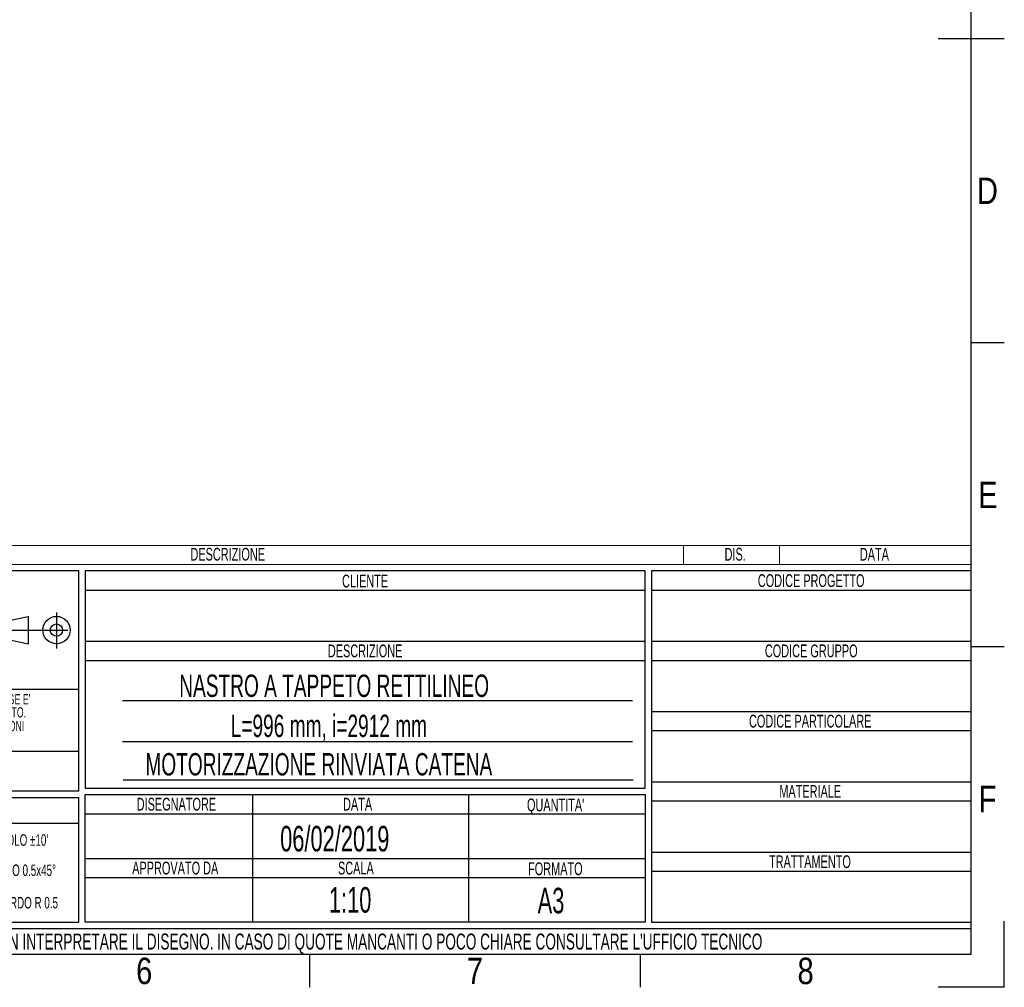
# Model space of a CAD drawing. Header units: millimetres. Extents: x 0 to 420, y 0 to 297.
# Tile 56 of 71: x 266 to 420, y 0 to 151. Entities that reach past the tile are written whole.
import ezdxf
from ezdxf.enums import TextEntityAlignment as Align

# ---------------------------------------------------------------- set-up
doc = ezdxf.new("R2010")
doc.units = ezdxf.units.MM
doc.linetypes.add('CENTERX2', pattern=[20.32, 12.7, -2.54, 2.54, -2.54])
doc.layers.add('CARTIGLIO', color=140, linetype='Continuous')
doc.styles.add('SLDTEXTSTYLE0', font='TXT', dxfattribs={"width": 0.638298})
doc.styles.add('SLDTEXTSTYLE1', font='TXT', dxfattribs={"width": 0.675})
doc.styles.add('SLDTEXTSTYLE2', font='TXT', dxfattribs={"width": 0.821468})

# ---------------------------------------------------------------- blocks, each defined once
blk = doc.blocks.new('SW_NOTE_0')
at = {"layer": 'CARTIGLIO', "color": 0, "insert": (7.53, 2.58), "char_height": 2, "attachment_point": 2, "style": 'SLDTEXTSTYLE0'}
blk.add_mtext('TRATTAMENTO', dxfattribs=at)
blk = doc.blocks.new('SW_NOTE_0_1')
at = {"layer": 'CARTIGLIO', "color": 0, "insert": (85.41, 3.22), "char_height": 2.5, "attachment_point": 2, "style": 'SLDTEXTSTYLE0'}
blk.add_mtext("ATTENZIONE: NON INTERPRETARE IL DISEGNO. IN CASO DI QUOTE MANCANTI O POCO CHIARE CONSULTARE L'UFFICIO TECNICO", dxfattribs=at)
blk = doc.blocks.new('SW_NOTE_0_2')
at = {"layer": 'CARTIGLIO', "color": 0, "insert": (3.51, 2.58), "char_height": 2, "attachment_point": 2, "style": 'SLDTEXTSTYLE0'}
blk.add_mtext('SCALA', dxfattribs=at)
blk = doc.blocks.new('SW_NOTE_0_3')
at = {"layer": 'CARTIGLIO', "color": 0, "insert": (8.67, 2.58), "char_height": 2, "attachment_point": 2, "style": 'SLDTEXTSTYLE0'}
blk.add_mtext('APPROVATO DA', dxfattribs=at)
blk = doc.blocks.new('SW_NOTE_0_4')
at = {"layer": 'CARTIGLIO', "color": 0, "insert": (5.4, 2.58), "char_height": 2, "attachment_point": 2, "style": 'SLDTEXTSTYLE0'}
blk.add_mtext('FORMATO', dxfattribs=at)
blk = doc.blocks.new('SW_NOTE_0_5')
at = {"layer": 'CARTIGLIO', "color": 0, "insert": (7.61, 2.58), "char_height": 2, "attachment_point": 2, "style": 'SLDTEXTSTYLE0'}
blk.add_mtext('DISEGNATORE', dxfattribs=at)
blk = doc.blocks.new('SW_NOTE_0_6')
at = {"layer": 'CARTIGLIO', "color": 0, "insert": (2.85, 2.58), "char_height": 2, "attachment_point": 2, "style": 'SLDTEXTSTYLE0'}
blk.add_mtext('DATA', dxfattribs=at)
blk = doc.blocks.new('SW_NOTE_0_7')
at = {"layer": 'CARTIGLIO', "color": 0, "insert": (5.56, 2.58), "char_height": 2, "attachment_point": 2, "style": 'SLDTEXTSTYLE0'}
blk.add_mtext("QUANTITA'", dxfattribs=at)
blk = doc.blocks.new('SW_NOTE_0_8')
at = {"layer": 'CARTIGLIO', "color": 0, "insert": (7.1, 2.58), "char_height": 2, "attachment_point": 2, "style": 'SLDTEXTSTYLE0'}
blk.add_mtext('DESCRIZIONE', dxfattribs=at)
blk = doc.blocks.new('SW_NOTE_0_9')
at = {"layer": 'CARTIGLIO', "color": 0, "insert": (4.23, 2.58), "char_height": 2, "attachment_point": 2, "style": 'SLDTEXTSTYLE0'}
blk.add_mtext('CLIENTE', dxfattribs=at)
blk = doc.blocks.new('SW_NOTE_0_10')
at = {"layer": 'CARTIGLIO', "color": 0, "insert": (5.69, 2.58), "char_height": 2, "attachment_point": 2, "style": 'SLDTEXTSTYLE0'}
blk.add_mtext('MATERIALE', dxfattribs=at)
blk = doc.blocks.new('SW_NOTE_0_11')
at = {"layer": 'CARTIGLIO', "color": 0, "insert": (12.15, 2.58), "char_height": 2, "attachment_point": 2, "style": 'SLDTEXTSTYLE0'}
blk.add_mtext('CODICE PARTICOLARE', dxfattribs=at)
blk = doc.blocks.new('SW_NOTE_0_12')
at = {"layer": 'CARTIGLIO', "color": 0, "insert": (9.55, 2.58), "char_height": 2, "attachment_point": 2, "style": 'SLDTEXTSTYLE0'}
blk.add_mtext('CODICE GRUPPO', dxfattribs=at)
blk = doc.blocks.new('SW_NOTE_0_13')
at = {"layer": 'CARTIGLIO', "color": 0, "insert": (10.69, 2.58), "char_height": 2, "attachment_point": 2, "style": 'SLDTEXTSTYLE0'}
blk.add_mtext('CODICE PROGETTO', dxfattribs=at)
blk = doc.blocks.new('SW_NOTE_0_14')
at = {"layer": 'CARTIGLIO', "color": 0, "insert": (6.68, 2.32), "char_height": 1.8, "attachment_point": 2, "style": 'SLDTEXTSTYLE0'}
blk.add_mtext("ANGOLO ±10'", dxfattribs=at)
blk = doc.blocks.new('SW_NOTE_0_15')
at = {"layer": 'CARTIGLIO', "color": 0, "insert": (23.94, 3.87), "char_height": 3, "attachment_point": 2, "style": 'SLDTEXTSTYLE0'}
blk.add_mtext('TOLLERANZE DI LAVORAZIONE', dxfattribs=at)
blk = doc.blocks.new('SW_NOTE_0_16')
at = {"layer": 'CARTIGLIO', "color": 0, "insert": (21.07, 5.8), "char_height": 4.5, "attachment_point": 2, "style": 'SLDTEXTSTYLE1'}
blk.add_mtext('CONFIDENZIALE', dxfattribs=at)
blk = doc.blocks.new('SW_NOTE_0_17')
at = {"layer": 'CARTIGLIO', "color": 0, "insert": (28.04, 2.06), "char_height": 1.6, "attachment_point": 2, "style": 'SLDTEXTSTYLE0'}
blk.add_mtext('DISEGNO ESEGUITO CON CAD NON SONO AMMESSE VARIAZIONI', dxfattribs=at)
blk = doc.blocks.new('SW_NOTE_0_18')
at = {"layer": 'CARTIGLIO', "color": 0, "insert": (27.34, 2.06), "char_height": 1.6, "attachment_point": 2, "style": 'SLDTEXTSTYLE0'}
blk.add_mtext('VIETATO RIPRODURRE O COMUNICARNE A TERZI IL CONTENUTO.', dxfattribs=at)
blk = doc.blocks.new('SW_NOTE_0_19')
at = {"layer": 'CARTIGLIO', "color": 0, "insert": (7.59, 2.32), "char_height": 1.8, "attachment_point": 2, "style": 'SLDTEXTSTYLE0'}
blk.add_mtext('SMUSSO 0.5x45°', dxfattribs=at)
blk = doc.blocks.new('SW_NOTE_0_21')
at = {"layer": 'CARTIGLIO', "color": 0, "char_height": 1.6, "attachment_point": 2, "style": 'SLDTEXTSTYLE0'}
for s, insert in [("DISEGNO DI PROPRIETA'", (10.28, 2.06)), ('ALUSIC srl', (25.45, 2.06)), (". A TERMINI DI LEGGE E'", (39.41, 2.06))]:
    blk.add_mtext(s, dxfattribs=dict(at, insert=insert))
blk = doc.blocks.new('SW_NOTE_0_22')
at = {"layer": 'CARTIGLIO', "color": 0, "insert": (8.57, 2.32), "char_height": 1.8, "attachment_point": 2, "style": 'SLDTEXTSTYLE0'}
blk.add_mtext('RACCORDO R 0.5', dxfattribs=at)
blk = doc.blocks.new('SW_NOTE_0_28')
at = {"layer": 'CARTIGLIO', "color": 0, "insert": (2.85, 2.58), "char_height": 2, "attachment_point": 2, "style": 'SLDTEXTSTYLE0'}
blk.add_mtext('DATA', dxfattribs=at)
blk = doc.blocks.new('SW_NOTE_0_29')
at = {"layer": 'CARTIGLIO', "color": 0, "insert": (7.1, 2.58), "char_height": 2, "attachment_point": 2, "style": 'SLDTEXTSTYLE0'}
blk.add_mtext('DESCRIZIONE', dxfattribs=at)
blk = doc.blocks.new('SW_NOTE_0_30')
at = {"layer": 'CARTIGLIO', "color": 0, "insert": (1.97, 2.58), "char_height": 2, "attachment_point": 2, "style": 'SLDTEXTSTYLE0'}
blk.add_mtext('DIS.', dxfattribs=at)
blk = doc.blocks.new('Cartiglio ALUSIC')
at = {"color": 161, "linetype": 'Continuous', "lineweight": 18}
for p, q in [((113.97, 154), (313.62, 154)), ((268.62, 154), (268.62, 151)), ((283.62, 154), (283.62, 151)), ((313.62, 151), (313.62, 154)), ((113.97, 151), (313.62, 151))]:
    blk.add_line(p, q, dxfattribs=at)
at = {"layer": 'CARTIGLIO'}
for p, q in [((173.97, 150), (113.97, 150)), ((173.97, 115.55), (173.97, 150)), ((262.62, 150), (174.97, 150)), ((174.97, 150), (174.97, 116)), ((262.62, 116), (262.62, 150)), ((313.62, 150), (263.62, 150)), ((263.62, 150), (263.62, 95)), ((313.62, 95), (313.62, 150)), ((174.97, 147), (262.62, 147)), ((263.62, 147), (313.62, 147)), ((160.56, 141.71), (166.06, 142.89)), ((166.06, 142.89), (166.06, 138.61)), ((160.56, 139.79), (166.06, 138.61)), ((174.97, 139), (262.62, 139)), ((263.62, 139), (313.62, 139)), ((174.97, 136), (262.62, 136)), ((263.62, 136), (313.62, 136)), ((113.97, 131.5), (173.97, 131.5)), ((260.62, 129.67), (180.8, 129.67)), ((263.62, 128), (313.62, 128)), ((263.62, 125), (313.62, 125)), ((180.8, 123.31), (260.62, 123.31)), ((173.97, 121.76), (113.97, 121.76)), ((180.92, 117.32), (260.74, 117.32)), ((173.97, 115.55), (113.97, 115.55)), ((174.97, 116), (262.62, 116)), ((263.62, 117), (313.62, 117)), ((113.97, 114.55), (173.97, 114.55)), ((173.97, 95), (173.97, 114.55)), ((174.97, 115), (262.62, 115)), ((174.97, 95), (174.97, 115)), ((201.14, 115), (201.14, 95)), ((234.97, 115), (234.97, 95)), ((262.62, 115), (262.62, 95)), ((263.62, 114), (313.62, 114)), ((174.97, 112), (262.62, 112)), ((173.96, 110.49), (113.96, 110.49)), ((174.97, 105), (262.62, 105)), ((263.62, 106), (313.62, 106)), ((174.97, 102), (262.62, 102)), ((263.62, 103), (313.62, 103)), ((113.97, 95), (173.97, 95)), ((313.62, 94), (113.97, 94)), ((262.62, 95), (174.97, 95)), ((263.62, 95), (313.62, 95)), ((313.62, 90), (313.62, 94)), ((113.97, 90), (313.62, 90))]:
    blk.add_line(p, q, dxfattribs=at)
at = {"layer": 'CARTIGLIO', "linetype": 'CENTERX2'}
for p, q in [((170.49, 143.5), (170.49, 137.84)), ((159.56, 140.75), (173.38, 140.75))]:
    blk.add_line(p, q, dxfattribs=at)
at = {"layer": 'CARTIGLIO', "linetype": 'Continuous'}
blk.add_line((113.97, 90), (313.62, 90), dxfattribs=at)
at = {"layer": 'CARTIGLIO'}
for radius in [2.14, 0.957]:
    blk.add_circle((170.49, 140.75), radius, dxfattribs=at)
at = {"layer": 'CARTIGLIO', "color": 140}
for name, p in [('SW_NOTE_0_29', (190.19, 151.04)), ('SW_NOTE_0_30', (274.72, 151.04)), ('SW_NOTE_0_28', (295.62, 151.04)), ('SW_NOTE_0_9', (214.56, 146.84)), ('SW_NOTE_0_13', (277.89, 146.91)), ('SW_NOTE_0_8', (211.69, 135.91)), ('SW_NOTE_0_12', (279.04, 135.91)), ('SW_NOTE_0_21', (118.97, 128.66)), ('SW_NOTE_0_18', (116.35, 126.61)), ('SW_NOTE_0_17', (115.64, 124.47)), ('SW_NOTE_0_11', (276.28, 124.91)), ('SW_NOTE_0_16', (122.24, 115.47)), ('SW_NOTE_0_10', (282.74, 113.91)), ('SW_NOTE_0_15', (119.54, 110.32)), ('SW_NOTE_0_5', (181.65, 111.91)), ('SW_NOTE_0_6', (214.76, 111.91)), ('SW_NOTE_0_7', (243.03, 111.8)), ('SW_NOTE_0_14', (157.6, 106.46)), ('SW_NOTE_0', (280.86, 102.91)), ('SW_NOTE_0_19', (156.67, 101.73)), ('SW_NOTE_0_3', (180.41, 101.91)), ('SW_NOTE_0_2', (213.83, 101.91)), ('SW_NOTE_0_4', (243.15, 101.8)), ('SW_NOTE_0_22', (155.63, 96.65)), ('SW_NOTE_0_1', (127.63, 90.02))]:
    blk.add_blockref(name, p, dxfattribs=at)
at = {"layer": 'CARTIGLIO', "color": 140, "style": 'SLDTEXTSTYLE0', "width": 0.638298}
for tag, height, p in [('AUTOATTR1', 3.5, (223.45, 133.7)), ('AUTOATTR2', 3.5, (221.93, 127.42)), ('AUTOATTR11', 3.5, (224.17, 121.41)), ('AUTOATTR8', 4, (219.24, 110)), ('AUTOATTR9', 4, (218.12, 100.42)), ('AUTOATTR0', 4, (249.03, 100.31))]:
    blk.add_attdef(tag, text='', height=height, dxfattribs=at).set_placement(p, align=Align.TOP_CENTER)
at = {"layer": 'CARTIGLIO', "color": 140}
for tag in ['AUTOATTR13', 'AUTOATTR12', 'AUTOATTR10', 'AUTOATTR7', 'AUTOATTR6', 'AUTOATTR5', 'AUTOATTR4', 'AUTOATTR3']:
    blk.add_attdef(tag, (0, 0), '', height=4, dxfattribs=at)

msp = doc.modelspace()

# ---------------------------------------------------------------- linework, layer by layer
at = {"layer": 'CARTIGLIO', "linetype": 'Continuous'}
for p, q in [((414.8274, 5.171), (414.8274, 291.82257)), ((409.65318, 148.49679), (420.00161, 148.49679)), ((420.00161, 100.894), (414.8274, 100.894)), ((420.00161, 53.29121), (414.8274, 53.29121)), ((420.00161, -0.00321), (420.00161, 10.34522)), ((5.18012, 5.171), (414.8274, 5.171)), ((215.17583, 5.171), (414.8274, 5.171)), ((311.34308, -0.00321), (311.34308, 5.171)), ((363.08524, -0.00321), (363.08524, 5.171)), ((420.00161, -0.00321), (409.65318, -0.00321))]:
    msp.add_line(p, q, dxfattribs=at)
at = {"layer": 'CARTIGLIO'}
msp.add_line((215.1774, 5.171), (414.8274, 5.171), dxfattribs=at)

# ---------------------------------------------------------------- block references
ref = msp.add_blockref('Cartiglio ALUSIC', (101.2063, -84.82804), dxfattribs=at)
ref.add_attrib('AUTOATTR11', 'MOTORIZZAZIONE RINVIATA CATENA', dxfattribs={"color": 140, "height": 3.5, "style": 'SLDTEXTSTYLE0', "width": 0.638298}).set_placement((285.61597, 32.11183), align=Align.BOTTOM_LEFT)
ref.add_attrib('AUTOATTR9', '1:10', dxfattribs={"color": 140, "height": 4, "style": 'SLDTEXTSTYLE0', "width": 0.638298}).set_placement((314.32849, 10.48603), align=Align.BOTTOM_LEFT)
ref.add_attrib('AUTOATTR8', '06/02/2019', dxfattribs={"color": 140, "height": 4, "style": 'SLDTEXTSTYLE0', "width": 0.638298}).set_placement((306.70072, 20.06509), align=Align.BOTTOM_LEFT)
ref.add_attrib('AUTOATTR2', 'L=996 mm, i=2912 mm', dxfattribs={"color": 140, "height": 3.5, "style": 'SLDTEXTSTYLE0', "width": 0.638298}).set_placement((298.96351, 38.12302), align=Align.BOTTOM_LEFT)
ref.add_attrib('AUTOATTR1', 'NASTRO A TAPPETO RETTILINEO', dxfattribs={"color": 140, "height": 3.5, "style": 'SLDTEXTSTYLE0', "width": 0.638298}).set_placement((290.91351, 44.40164), align=Align.BOTTOM_LEFT)
ref.add_attrib('AUTOATTR0', 'A3', dxfattribs={"color": 140, "height": 4, "style": 'SLDTEXTSTYLE0', "width": 0.638298}).set_placement((346.98883, 10.37439), align=Align.BOTTOM_LEFT)

# ---------------------------------------------------------------- texts
at = {"layer": 'CARTIGLIO', "char_height": 4.13937, "attachment_point": 2, "style": 'SLDTEXTSTYLE2'}
for s, insert in [('D', (417.36554, 126.74857)), ('E', (417.42546, 79.14578)), ('F', (417.36817, 31.543)), ('6', (285.42834, 4.63707)), ('7', (337.1705, 4.63707)), ('8', (388.91266, 4.63707))]:
    msp.add_mtext(s, dxfattribs=dict(at, insert=insert))

doc.saveas('drawing.dxf')
